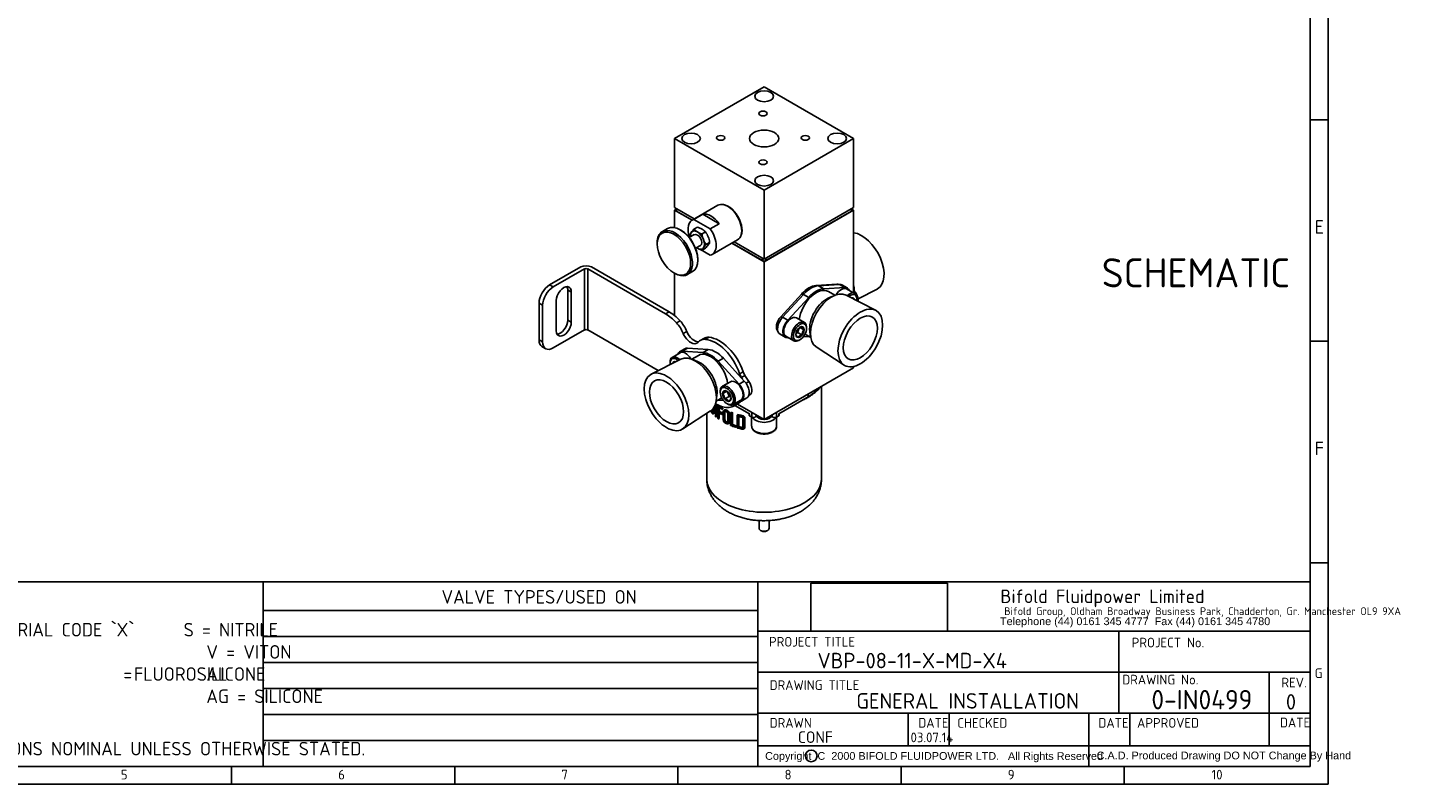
# Model space of a CAD drawing. Header units: millimetres. Extents: x 12 to 601, y 12 to 412.
# Tile 3 of 4: x 243 to 601, y 12 to 207. Entities that reach past the tile are written whole.
import ezdxf
from ezdxf.enums import TextEntityAlignment as Align

# ---------------------------------------------------------------- set-up
doc = ezdxf.new("R2010")
doc.units = ezdxf.units.MM
for name, color, linetype in [('+CPB3-10', 7, 'Continuous'), ('01', 7, 'Continuous'), ('Default', 7, 'Continuous'), ('dimensions', 7, 'Continuous'), ('drawing sheet', 7, 'Continuous'), ('VBP-08-B-11-X-MD', 7, 'Continuous')]:
    doc.layers.add(name, color=color, linetype=linetype)
doc.styles.add('SEACAD_Arial', font='arial.ttf')
doc.styles.add('SEACAD_Solid_Edge_ISO', font='seiso.ttf')
doc.styles.add('SEACAD_Solid_Edge_ISOB', font='seisobd.ttf')
picture_1 = doc.add_image_def('image1.bmp', size_in_pixel=(1800, 631))

# ---------------------------------------------------------------- blocks, each defined once
blk = doc.blocks.new('SE4')
at = {"layer": '+CPB3-10', "color": 7, "linetype": 'Continuous'}
for p, q in [((452.31, 141.05), (446.9, 140.71)), ((446.9, 140.71), (448.27, 139.93)), ((453.67, 140.27), (448.27, 139.93)), ((452.31, 141.05), (453.67, 140.27)), ((454.31, 140.13), (452.95, 140.91)), ((456.21, 138.69), (454.17, 139.88)), ((457.12, 137.31), (462.01, 139.81)), ((443.02, 138.47), (437.61, 132.57)), ((444.38, 137.68), (438.98, 131.78)), ((443.02, 138.47), (444.38, 137.68)), ((451.16, 138.22), (449.46, 139.2)), ((451.09, 138.19), (449.72, 137.64)), ((461.65, 134.35), (454.01, 138.24)), ((456.78, 137.18), (456.78, 137.44)), ((457.14, 136.71), (457.14, 136.97)), ((437.61, 132.57), (438.98, 131.78)), ((443.26, 131.21), (441.21, 132.4)), ((441.51, 128.63), (441.95, 129.77)), ((442.16, 129.9), (443.14, 129.34)), ((443.82, 129.7), (443.82, 129.96)), ((436.97, 128.2), (438.33, 127.41)), ((438.48, 127.66), (440.53, 126.48)), ((438.98, 127.27), (439.14, 127.28)), ((441.11, 128.4), (441.51, 128.63)), ((441.24, 128.89), (441.51, 128.63)), ((441.51, 128.63), (442.62, 127.98)), ((441.89, 126.62), (442.12, 126.75)), ((442.99, 127.53), (444.38, 127.61)), ((443.42, 128.2), (444.89, 127.36)), ((444.67, 128.9), (444.88, 127.43)), ((411.2, 123.39), (409.16, 122.21)), ((412.42, 124.43), (411.06, 123.64)), ((413.06, 124.57), (411.7, 123.78)), ((417.1, 123.44), (411.7, 123.78)), ((418.47, 124.23), (413.06, 124.57)), ((415.91, 122.71), (414.21, 121.73)), ((418.47, 124.23), (417.1, 123.44)), ((422.35, 121.99), (420.99, 121.2)), ((427.76, 116.08), (422.35, 121.99)), ((446.3, 124.88), (453.49, 120.21)), ((411.36, 121.75), (403.72, 117.86)), ((408.59, 120.96), (408.59, 120.7)), ((415.66, 121.15), (414.28, 121.71)), ((426.39, 115.3), (420.99, 121.2)), ((424.16, 115.91), (422.11, 114.73)), ((427.76, 116.08), (426.39, 115.3)), ((420.48, 110.88), (421.95, 111.72)), ((420.49, 110.95), (420.7, 112.41)), ((420.99, 111.13), (422.38, 111.04)), ((421.55, 113.48), (421.55, 113.22)), ((423.19, 113.41), (422.23, 112.85)), ((423.86, 112.14), (422.75, 111.5)), ((423.42, 113.3), (423.86, 112.14)), ((423.86, 112.14), (424.12, 112.39)), ((423.86, 112.14), (424.26, 111.91)), ((424.85, 110), (426.89, 111.18)), ((427.04, 110.93), (428.4, 111.72)), ((411.89, 103.73), (419.07, 108.39)), ((423.25, 110.26), (423.48, 110.13)), ((426.23, 110.8), (426.39, 110.79))]:
    blk.add_line(p, q, dxfattribs=at)
for centre, radius, start, end in [((456.16, 135.33), 2.31, 104.8021, 108.5884), ((458.03, 138.74), 2.72, 205.4607, 209.1911), ((443.91, 127.79), 2.89, 144.2485, 173.3395), ((443.21, 127.85), 2.31, 104.8021, 135.1979), ((445.08, 131.26), 2.72, 205.4607, 224.7471), ((445.52, 127.64), 2.92, 144.4021, 173.1859), ((443.28, 129.14), 2.46, 204.3938, 225.814), ((443.21, 125.75), 2.31, 104.8021, 135.1979), ((407.56, 122.1), 2.46, 331.4367, 335.6062), ((409.21, 118.85), 2.31, 71.3474, 75.1919), ((420.52, 114.62), 2.46, 314.186, 335.6062), ((419.88, 111.17), 2.89, 6.6605, 35.7515), ((422.16, 111.36), 2.31, 44.8081, 75.1919), ((422.16, 109.26), 2.31, 44.8081, 75.1919), ((421.43, 111.3), 2.92, 6.8141, 35.5979), ((421.87, 112.81), 2.72, 315.2529, 334.5393)]:
    blk.add_arc(centre, radius, start, end, dxfattribs=at)
for centre, major_axis, start_param, end_param in [((458.05, 146.95), (4.08, -7.07), 0, 2.726831), ((446.32, 133.77), (3.13, 5.43), 0, 2.211259), ((444.96, 134.56), (3.38, 5.85), 0.366212, 1.204585), ((446.32, 133.77), (3.38, 5.85), 0.366212, 1.204585), ((452.8, 137.51), (1.37, 2.37), 0, 1.560798), ((451.44, 138.3), (-1.51, -2.62), 3.141593, 3.507804), ((452.8, 137.51), (-1.51, -2.62), 2.700429, 3.507804), ((450.64, 142.66), (3.86, -6.68), 0.767215, 1.003855), ((458.05, 146.95), (4.08, -7.07), 6.252926, 6.283185), ((450.27, 131.49), (-3.86, -6.68), 3.171852, 6.252926), ((449.05, 132.19), (3.13, 5.43), 0.635193, 2.506399), ((454.85, 136.33), (1.37, 2.37), 0, 1.096123), ((455.08, 136.2), (-1.21, -2.09), 2.188161, 4.155543), ((455.08, 136.2), (0.77, 1.34), 0, 0.562303), ((455.08, 136.2), (0.77, 1.34), 5.781401, 6.283185), ((455.44, 137.96), (1.21, -2.09), 0.785398, 2.044506), ((455.21, 137.82), (-1.37, 2.37), 3.8964, 5.099071), ((454.85, 136.33), (1.37, 2.37), 5.497787, 6.283185), ((439.85, 130.03), (1.37, 2.37), 0, 3.141593), ((438.48, 130.82), (1.51, 2.62), 1.204585, 3.141593), ((439.85, 130.03), (1.51, 2.62), 1.204585, 3.507804), ((441.89, 128.85), (-1.37, -2.37), 2.356194, 6.283185), ((441.89, 128.85), (-1.37, -2.37), 0, 0.785398), ((446.32, 133.77), (-3.38, -5.85), 0.366212, 0.380251), ((410.29, 119.71), (1.21, -2.09), 2.127642, 4.095025), ((410.52, 119.84), (-1.37, 2.37), 0, 0.785398), ((410.52, 119.84), (-1.37, 2.37), 5.187062, 6.283185), ((412.57, 121.03), (1.51, -2.62), 2.775381, 3.582757), ((412.57, 121.03), (1.37, -2.37), 1.580794, 3.141593), ((415.1, 115.01), (3.86, -6.68), 0.030259, 3.111333), ((413.93, 121.81), (1.51, -2.62), 2.775381, 3.141593), ((419.05, 117.29), (3.13, -5.43), 0.930334, 3.141593), ((419.05, 117.29), (-3.38, 5.85), 5.078601, 5.916974), ((420.41, 118.07), (-3.38, 5.85), 5.078601, 5.916974), ((410.29, 119.71), (-0.77, 1.34), 0, 0.501784), ((410.29, 119.71), (-0.77, 1.34), 5.720882, 6.283185), ((416.32, 115.71), (3.13, -5.43), 0.635193, 2.506399), ((423.48, 112.36), (1.37, -2.37), 0, 3.926991), ((425.52, 113.55), (1.37, -2.37), 0, 3.141593), ((425.52, 113.55), (-1.51, 2.62), 2.775381, 5.078601), ((426.89, 114.33), (-1.51, 2.62), 3.141593, 5.078601), ((419.05, 117.29), (3.38, -5.85), -0.380251, -0.366212), ((423.48, 112.36), (1.37, -2.37), 5.497787, 6.283185)]:
    blk.add_ellipse(centre, major_axis=major_axis, ratio=0.57735, start_param=start_param, end_param=end_param, dxfattribs=at)
for centre, major_axis in [((457.69, 127.21), (-4.08, -7.07)), ((457.69, 127.21), (-3.12, -5.41)), ((442.12, 128.72), (1.21, 2.09)), ((442.12, 128.72), (-0.77, -1.34)), ((407.68, 110.72), (4.08, -7.07)), ((407.68, 110.72), (-3.12, 5.41)), ((423.25, 112.23), (-1.21, 2.09)), ((423.25, 112.23), (0.77, -1.34))]:
    blk.add_ellipse(centre, major_axis=major_axis, ratio=0.57735, dxfattribs=at)
at = {"layer": 'VBP-08-B-11-X-MD', "color": 7, "linetype": 'Continuous'}
for p, q in [((432.87, 192.04), (409.77, 178.71)), ((455.96, 178.71), (432.87, 192.04)), ((409.77, 160.86), (409.77, 178.71)), ((409.77, 178.71), (432.87, 165.37)), ((432.87, 165.37), (455.96, 178.71)), ((455.96, 160.86), (455.96, 178.71)), ((432.87, 147.52), (432.87, 165.37)), ((420.88, 161.45), (414.29, 157.65)), ((409.77, 160.86), (414.81, 157.95)), ((409.77, 160.23), (410.08, 160.41)), ((414.27, 157.63), (409.77, 160.23)), ((409.77, 160.23), (409.77, 155.72)), ((410.08, 160.68), (410.08, 160.23)), ((410.27, 160.57), (410.27, 159.96)), ((410.27, 159.96), (414.29, 157.65)), ((414.74, 157.83), (417.02, 159.14)), ((418.98, 155.38), (414.74, 157.83)), ((421.26, 156.69), (417.02, 159.14)), ((432.87, 147.52), (455.96, 160.86)), ((455.96, 160.23), (432.87, 146.89)), ((433.32, 147.18), (455.46, 159.96)), ((455.46, 159.96), (455.46, 160.57)), ((455.65, 160.23), (455.65, 160.68)), ((455.65, 160.41), (455.96, 160.23)), ((455.96, 160.23), (455.96, 138.84)), ((407.97, 155.48), (406.6, 154.69)), ((411.41, 155.03), (411.18, 155.16)), ((415.65, 155.8), (414.75, 155.28)), ((417.75, 154.59), (416.85, 154.07)), ((421.26, 156.69), (418.98, 155.38)), ((405.27, 151.75), (405.27, 151.49)), ((414.83, 153.88), (413.55, 153.14)), ((415.16, 150.35), (416.44, 151.09)), ((418.8, 151.89), (417.9, 151.37)), ((419.44, 148.74), (426.03, 152.54)), ((432.87, 146.89), (424.55, 151.69)), ((424.58, 151.71), (432.41, 147.18)), ((425.1, 152.01), (432.87, 147.52)), ((415.73, 147.29), (415.73, 147.55)), ((416.45, 150.02), (418.98, 148.56)), ((417.75, 150.39), (416.85, 149.87)), ((432.41, 147.18), (432.41, 147.79)), ((433.32, 147.79), (433.32, 147.18)), ((385.56, 145.54), (377.52, 140.9)), ((386.47, 145.02), (378.43, 140.37)), ((386.47, 145.02), (386.47, 129.27)), ((407.45, 133.43), (387.38, 145.02)), ((387.38, 145.02), (387.38, 129.27)), ((408.36, 133.95), (388.29, 145.54)), ((409.59, 144.01), (409.82, 143.87)), ((409.77, 143.9), (409.77, 132.97)), ((413.03, 143.56), (414.4, 144.34)), ((432.87, 146.89), (432.87, 106.16)), ((377.52, 140.9), (378.43, 140.37)), ((446.27, 140.73), (451.67, 141.07)), ((446.42, 140.65), (446.27, 140.73)), ((451.77, 141.02), (451.67, 141.07)), ((374.79, 136.17), (375.7, 135.65)), ((374.79, 136.17), (374.79, 126.72)), ((379.22, 136.84), (379.22, 129.07)), ((382.18, 131.83), (382.18, 139.6)), ((382.18, 139.6), (383.09, 139.07)), ((383.09, 131.3), (383.09, 139.07)), ((437.16, 132.7), (442.56, 138.6)), ((442.94, 138.38), (442.56, 138.6)), ((375.7, 135.65), (375.7, 126.2)), ((408.36, 133.95), (407.45, 133.43)), ((437.53, 132.48), (437.16, 132.7)), ((378.43, 124.62), (386.47, 129.27)), ((382.18, 131.83), (383.09, 131.3)), ((387.38, 129.27), (405.54, 118.79)), ((411.17, 131.64), (410.26, 131.11)), ((374.79, 126.72), (375.7, 126.2)), ((412.92, 128.87), (412.01, 128.34)), ((417.31, 127.11), (416.4, 126.59)), ((418.65, 127.38), (417.74, 126.86)), ((375.59, 124.96), (376.5, 124.43)), ((427.45, 118.51), (426.54, 117.98)), ((432.87, 106.16), (455.96, 119.49)), ((455.96, 119.85), (455.96, 119.49)), ((427.92, 117.55), (427.01, 117.03)), ((427.27, 116.62), (427.01, 117.03)), ((428.95, 115.95), (427.92, 117.55)), ((428.95, 115.95), (428.2, 115.52)), ((447.65, 90.75), (447.65, 114.69)), ((428.92, 112.39), (429.15, 112.52)), ((436.63, 107.62), (444.23, 112.01)), ((444.23, 112.01), (444.23, 112.72)), ((418.08, 107.75), (418.08, 90.75)), ((419.02, 108.27), (419.02, 108.36)), ((419.15, 108.34), (419.39, 108.48)), ((419.15, 108.45), (419.15, 108.34)), ((419.39, 108.48), (419.39, 108.64)), ((419.7, 107.65), (419.94, 107.79)), ((419.9, 108.21), (420.14, 108.34)), ((420.28, 106.94), (420.28, 110.03)), ((420.44, 110.08), (420.53, 110.13)), ((420.44, 110.08), (420.44, 106.81)), ((420.67, 106.94), (420.67, 110.05)), ((420.88, 109.73), (421.08, 109.85)), ((420.88, 106.44), (420.88, 109.73)), ((421.06, 109.37), (421.06, 108.24)), ((421.06, 108.24), (421.29, 108.37)), ((421.06, 108.01), (421.06, 106.31)), ((421.29, 108.37), (421.29, 109.21)), ((421.29, 106.44), (421.29, 107.84)), ((421.93, 107.67), (422.15, 107.8)), ((421.93, 107.67), (421.93, 107.43)), ((421.93, 107.43), (422.15, 107.56)), ((421.98, 108.99), (422.21, 109.12)), ((421.98, 108.99), (421.98, 108.76)), ((421.98, 108.76), (422.21, 108.89)), ((422.15, 107.56), (422.15, 107.8)), ((422.21, 108.89), (422.21, 109.12)), ((422.71, 108.63), (422.48, 108.5)), ((424.22, 107.89), (424.45, 108.02)), ((424.22, 104.6), (424.22, 107.89)), ((424.46, 107.79), (424.7, 107.93)), ((424.46, 107.79), (424.46, 104.74)), ((424.7, 104.88), (424.7, 107.93)), ((425.23, 109.72), (426.14, 110.25)), ((425.35, 109.79), (429.1, 107.62)), ((425.96, 110.14), (432.87, 106.16)), ((429.01, 107.23), (429.01, 107.67)), ((429.1, 107.1), (429.1, 107.62)), ((429.68, 106.76), (429.68, 108)), ((436.05, 106.76), (436.05, 108)), ((436.63, 107.1), (436.63, 107.62)), ((436.72, 107.23), (436.72, 107.67)), ((420.44, 106.81), (420.67, 106.94)), ((421.06, 106.31), (421.29, 106.44)), ((423.59, 105.08), (423.82, 105.21)), ((424.46, 104.74), (424.7, 104.88)), ((425.45, 104.39), (425.69, 104.53)), ((425.45, 104.39), (425.45, 104.16)), ((425.45, 104.16), (425.69, 104.29)), ((425.69, 104.29), (425.69, 104.53)), ((425.87, 107.31), (426.11, 107.45)), ((425.87, 104.03), (425.87, 107.31)), ((426.14, 106.99), (426.14, 104.18)), ((426.14, 104.18), (426.38, 104.32)), ((426.38, 104.32), (426.38, 106.93)), ((427.3, 106.91), (427.55, 107.05)), ((427.68, 103.88), (427.93, 104.03)), ((429.68, 106.76), (429.1, 107.1)), ((429.65, 106.78), (429.65, 104.4)), ((430.78, 107.03), (430.78, 107.36)), ((434.96, 107.03), (434.96, 107.36)), ((436.63, 107.1), (436.05, 106.76)), ((436.08, 104.4), (436.08, 106.78)), ((427.58, 103.71), (427.83, 103.86)), ((431.58, 80.08), (431.58, 78.07)), ((434.15, 78.07), (434.15, 80.08)), ((431.96, 77.54), (432.19, 77.41)), ((433.55, 77.41), (433.78, 77.54))]:
    blk.add_line(p, q, dxfattribs=at)
for centre, radius, start, end in [((416.56, 152.63), 3.09, 144.0243, 157.9032), ((421.66, 148.93), 9.38, 137.4099, 144.043), ((417.58, 157.97), 3.9, 223.4096, 240.0664), ((418.62, 159.96), 6.15, 240.9425, 253.2348), ((413.88, 149.91), 6.15, 60.9496, 73.2277), ((414.92, 151.91), 3.9, 43.4086, 60.0675), ((413.01, 151.19), 5.84, 21.5734, 35.6847), ((420.2, 154.65), 6.56, 187.5397, 192.1059), ((417.58, 153.77), 3.9, 236.5433, 240.0664), ((423.38, 154.94), 6.59, 187.5714, 200.5639), ((419.67, 148.74), 3.04, 143.9008, 158.0268), ((422.64, 154.77), 5.84, 201.5734, 215.6847), ((424.81, 145.02), 9.38, 137.4092, 144.0437), ((410.84, 156.74), 9.38, 317.4092, 324.0437), ((412.27, 151.02), 6.59, 7.5714, 20.5639), ((415.99, 153.02), 3.04, 323.9008, 338.0268), ((418.62, 155.76), 6.15, 240.9425, 253.2348), ((417.76, 108.36), 1.99, 359.9996, 17.2669), ((417.04, 108.1), 2.87, 2.104, 19.0502), ((417.17, 108.22), 2.97, 2.3742, 22.0957)]:
    blk.add_arc(centre, radius, start, end, dxfattribs=at)
for centre, major_axis in [((432.87, 189.6), (2.41, 0)), ((432.59, 185.16), (1.06, 0)), ((414, 178.71), (2.41, 0)), ((421.68, 178.86), (1.06, 0)), ((432.87, 178.71), (3.77, 0)), ((443.51, 178.86), (1.06, 0)), ((451.73, 178.71), (2.41, 0)), ((432.59, 172.56), (1.06, 0)), ((432.87, 167.81), (2.41, 0)), ((409.59, 148.99), (-3.05, 5.29))]:
    blk.add_ellipse(centre, major_axis=major_axis, ratio=0.57735, dxfattribs=at)
for centre, major_axis, start_param, end_param in [((423.46, 157), (2.57, -4.45), 0, 3.141593), ((423.59, 157.08), (-2.53, 4.38), 3.415016, 6.009762), ((410.73, 160.23), (0.643, 0), 3.141593, 3.926991), ((416.86, 153.19), (2.57, -4.45), 2.978563, 4.394565), ((419.14, 154.51), (-2.57, 4.45), 4.875419, 6.120156), ((423.68, 157.13), (-2.41, 4.18), 3.89419, 5.530588), ((455.01, 160.23), (-0.643, 0), 2.356194, 3.141593), ((409.82, 149.12), (-3.21, 5.57), 0, 0.785398), ((409.82, 149.12), (-3.21, 5.57), 2.356194, 6.283185), ((411.18, 149.91), (-3.21, 5.57), 3.141593, 6.283185), ((411.41, 150.04), (-3.05, 5.29), 3.926991, 5.497787), ((415.64, 152.48), (-1.29, 2.23), 0.261799, 0.895665), ((415.64, 152.48), (1.29, -2.23), 2.356194, 3.403392), ((415.64, 152.48), (1.29, -2.23), 1.308997, 2.356194), ((416.86, 153.19), (-2.57, 4.45), 2.978563, 4.875419), ((415.64, 152.48), (-0.8, 1.39), 3.141593, 6.283185), ((415.64, 152.48), (-1.29, 2.23), -4.037257, -3.926991), ((415.64, 152.48), (-1.29, 2.23), 2.356194, 3.403392), ((415.64, 152.48), (1.29, -2.23), 0.261799, 1.308997), ((432.87, 147.44), (0.643, 0), 3.926991, 5.497787), ((386.93, 144.75), (1.93, 0), 0.785398, 2.356194), ((386.93, 144.75), (0.643, 0), 0.785398, 2.356194), ((377.52, 137.75), (1.93, 3.34), 0.785398, 2.356194), ((378.43, 137.22), (1.93, 3.34), 0.785398, 2.356194), ((381.16, 137.96), (-1.37, -2.37), 2.356194, 5.497787), ((380.25, 138.48), (-1.37, -2.37), 2.356194, 2.802368), ((444.41, 134.87), (3.21, 5.57), 0.366212, 1.204585), ((450.89, 138.61), (-1.35, -2.34), 3.280872, 3.507804), ((407.45, 125.55), (-4.82, 8.35), 5.073956, 5.497787), ((408.36, 126.08), (-4.82, 8.35), -0.993565, -0.785398), ((408.36, 126.08), (-4.82, 8.35), -1.209229, -0.993565), ((437.94, 131.13), (1.35, 2.34), 1.204585, 3.031234), ((381.16, 130.19), (1.37, 2.37), 2.356194, 5.497787), ((380.25, 130.71), (1.37, 2.37), 3.480817, 5.497787), ((386.93, 129), (-0.643, 0), 3.926991, 5.497787), ((408.59, 127.81), (2.86, -4.96), 1.350171, 1.932363), ((409.5, 128.34), (2.86, -4.96), 1.350171, 1.932363), ((377.52, 128.3), (1.93, 3.34), 2.356194, 3.141593), ((378.43, 127.77), (1.93, 3.34), 2.356194, 3.926991), ((413.93, 128.64), (-1.61, 2.78), 1.350171, 3.353154), ((414.84, 129.16), (-1.61, 2.78), 1.350171, 2.864791), ((419.4, 121.4), (3, -5.19), 2.758298, 3.353154), ((420.31, 121.92), (3, -5.19), 2.758298, 3.141593), ((420.41, 118.07), (4.82, -8.35), 1.238854, 2.758298), ((421.32, 118.6), (4.82, -8.35), 1.238854, 2.758298), ((429.08, 118.48), (1.29, -2.23), 4.380446, 4.799572), ((428.18, 117.96), (1.29, -2.23), 4.380446, 4.799572), ((427.8, 114.86), (-1.35, 2.34), 3.141593, 4.849224), ((432.87, 118.57), (-16.07, 0), 2.356194, 2.686325), ((420.41, 118.07), (-4.82, 8.35), 2.343375, 3.416745), ((432.87, 115.04), (-15.11, 0), 0.591523, 0.60492), ((432.87, 115.04), (-15.11, 0), 0.654372, 0.766458), ((432.87, 114.81), (-15.11, 0), 0.673476, 0.766458), ((432.87, 113.68), (-15.11, 0), 0.673476, 0.761098), ((432.87, 113.45), (-15.11, 0), 0.673476, 0.761098), ((432.87, 115.04), (-14.79, 0), 0.662545, 0.766046), ((432.87, 113.68), (-14.79, 0), 0.671032, 0.76057), ((432.87, 115.04), (-15.11, 0), 0.961735, 0.981031), ((432.87, 115.04), (-14.79, 0), 0.96561, 0.985341), ((421.32, 118.6), (-4.82, 8.35), 3.141593, 3.319519), ((432.87, 111.77), (-15.11, 0), 0.585609, 0.60492), ((432.87, 111.75), (-15.11, 0), 0.654372, 0.673475), ((432.87, 111.76), (-15.11, 0), 0.961735, 1.057966), ((432.87, 111.99), (-15.11, 0), 0.981031, 1.057966), ((432.87, 111.99), (-14.79, 0), 0.985341, 1.064048), ((429.33, 107.23), (0.321, 0), 3.141593, 3.926991), ((432.87, 104.4), (3.21, 0), 3.159629, 6.283185), ((432.87, 104.4), (3.21, 0), 3.141593, 3.159629), ((430.13, 107.03), (-0.643, 0), 0.785398, 1.049319), ((430.13, 107.03), (0.643, 0), 4.190912, 6.283185), ((432.87, 107.28), (3.21, 0), 3.460329, 5.964449), ((432.87, 107.28), (2.09, 0), 3.079063, 3.141593), ((432.87, 107.28), (1.93, 0), 3.141593, 4.698776), ((432.87, 107.28), (1.93, 0), 4.726002, 6.283185), ((432.87, 107.28), (2.09, 0), 0, 0.06253), ((435.6, 107.03), (-0.643, 0), 0, 2.092273), ((435.6, 107.03), (0.643, 0), 5.233866, 5.497787), ((436.4, 107.23), (0.321, 0), 5.497787, 6.283185), ((432.87, 90.75), (-14.79, 0), 0, 3.141593), ((432.87, 78.07), (-1.29, 0), 0, 3.141593), ((432.87, 77.8), (0.964, 0), 3.926991, 5.497787)]:
    blk.add_ellipse(centre, major_axis=major_axis, ratio=0.57735, start_param=start_param, end_param=end_param, dxfattribs=at)
for points, knots in [([(442.64, 111.09), (442.67, 111.1), (443.04, 111.27), (443.72, 111.6), (444.62, 112.12), (445.45, 112.69), (446.21, 113.29), (446.87, 113.91), (447.25, 114.34), (447.42, 114.55)], [0.4301333, 0.4301333, 0.4301333, 0.4301333, 0.4367779, 0.5062628, 0.57578, 0.6453227, 0.7148741, 0.7844003, 0.8496784, 0.8496784, 0.8496784, 0.8496784]), ([(419.9, 108.21), (419.9, 108.12), (419.9, 108.04), (419.86, 107.89), (419.84, 107.83), (419.79, 107.73), (419.76, 107.69), (419.68, 107.64), (419.64, 107.63), (419.57, 107.65), (419.54, 107.66), (419.49, 107.7), (419.47, 107.73), (419.39, 107.81), (419.34, 107.87), (419.2, 108.04), (419.1, 108.16), (419.02, 108.27)], [0, 0, 0, 0, 0.125, 0.125, 0.25, 0.25, 0.375, 0.375, 0.5, 0.5, 0.5625, 0.5625, 0.625, 0.625, 0.75, 0.75, 1, 1, 1, 1]), ([(419.15, 108.34), (419.21, 108.26), (419.3, 108.15), (419.38, 108.05), (419.42, 108.01), (419.44, 107.99), (419.49, 107.94), (419.53, 107.92), (419.59, 107.91), (419.62, 107.93), (419.66, 107.97), (419.68, 108.01), (419.73, 108.13), (419.75, 108.24), (419.75, 108.36)], [0, 0, 0, 0, 0.25, 0.3125, 0.3125, 0.375, 0.375, 0.5, 0.5, 0.625, 0.625, 0.75, 0.75, 1, 1, 1, 1]), ([(419.71, 108.1), (419.7, 108.1), (419.7, 108.11), (419.68, 108.13), (419.66, 108.15), (419.62, 108.19), (419.54, 108.29), (419.46, 108.39), (419.39, 108.48)], [0.6044057, 0.6044057, 0.6044057, 0.6044057, 0.625, 0.625, 0.6875, 0.6875, 0.75, 1, 1, 1, 1]), ([(419.94, 107.79), (419.94, 107.79), (419.95, 107.8), (419.99, 107.83), (420.02, 107.87), (420.08, 107.97), (420.1, 108.03), (420.13, 108.17), (420.14, 108.25), (420.14, 108.34)], [0.6068848, 0.6068848, 0.6068848, 0.6068848, 0.625, 0.625, 0.75, 0.75, 0.875, 0.875, 1, 1, 1, 1]), ([(423.75, 105.41), (423.75, 105.23), (423.66, 105.1), (423.39, 105), (423.22, 105.02), (422.89, 105.17), (422.73, 105.31), (422.46, 105.65), (422.36, 105.86), (422.33, 106.14), (422.34, 106.23), (422.34, 106.41), (422.34, 106.67), (422.34, 106.94), (422.34, 107.47), (422.33, 107.84), (422.34, 108.36), (422.42, 108.49), (422.67, 108.57), (422.83, 108.53), (423.16, 108.38), (423.33, 108.26), (423.61, 107.93), (423.72, 107.73), (423.76, 107.45), (423.75, 107.37), (423.75, 107.19), (423.75, 106.92), (423.75, 106.66), (423.75, 106.12), (423.75, 105.77), (423.75, 105.41)], [0, 0, 0, 0, 0.0625, 0.0625, 0.125, 0.125, 0.1875, 0.1875, 0.25, 0.25, 0.28125, 0.28125, 0.3125, 0.375, 0.375, 0.5, 0.5, 0.5625, 0.5625, 0.625, 0.625, 0.6875, 0.6875, 0.75, 0.75, 0.78125, 0.78125, 0.8125, 0.875, 0.875, 1, 1, 1, 1]), ([(423.52, 105.56), (423.52, 105.81), (423.52, 106.06), (423.52, 106.31), (423.52, 106.57), (423.52, 106.83), (423.52, 107.09), (423.52, 107.2), (423.52, 107.3), (423.52, 107.41), (423.52, 107.48), (423.53, 107.56), (423.51, 107.64), (423.5, 107.69), (423.48, 107.74), (423.46, 107.79), (423.44, 107.84), (423.4, 107.88), (423.37, 107.93), (423.33, 107.97), (423.29, 108.02), (423.25, 108.06), (423.2, 108.1), (423.15, 108.14), (423.09, 108.17), (423.03, 108.21), (422.97, 108.24), (422.92, 108.25), (422.85, 108.28), (422.78, 108.28), (422.72, 108.27), (422.68, 108.26), (422.65, 108.25), (422.62, 108.23), (422.59, 108.2), (422.57, 108.17), (422.56, 108.13), (422.55, 108.1), (422.54, 108.06), (422.54, 108.01), (422.54, 107.82), (422.54, 107.62), (422.54, 107.43), (422.54, 107.04), (422.54, 106.65), (422.54, 106.26), (422.54, 106.19), (422.54, 106.12), (422.54, 106.04), (422.54, 106), (422.55, 105.96), (422.56, 105.91), (422.58, 105.87), (422.6, 105.82), (422.62, 105.78), (422.65, 105.72), (422.69, 105.66), (422.73, 105.61), (422.79, 105.53), (422.86, 105.47), (422.93, 105.42), (422.99, 105.37), (423.07, 105.33), (423.14, 105.31), (423.2, 105.29), (423.26, 105.28), (423.31, 105.29), (423.35, 105.29), (423.39, 105.31), (423.43, 105.33), (423.45, 105.35), (423.48, 105.37), (423.49, 105.4), (423.51, 105.44), (423.52, 105.47), (423.52, 105.51), (423.52, 105.53), (423.52, 105.55), (423.52, 105.56)], [0, 0, 0, 0, 0.106378, 0.106378, 0.106378, 0.2193, 0.2193, 0.2193, 0.264887, 0.264887, 0.264887, 0.296998, 0.296998, 0.296998, 0.316536, 0.316536, 0.316536, 0.336017, 0.336017, 0.336017, 0.356756, 0.356756, 0.356756, 0.381765, 0.381765, 0.381765, 0.409306, 0.409306, 0.409306, 0.442353, 0.442353, 0.442353, 0.463178, 0.463178, 0.463178, 0.484269, 0.484269, 0.484269, 0.502352, 0.502352, 0.502352, 0.584966, 0.584966, 0.584966, 0.750189, 0.750189, 0.750189, 0.78134, 0.78134, 0.78134, 0.798951, 0.798951, 0.798951, 0.816603, 0.816603, 0.816603, 0.840503, 0.840503, 0.840503, 0.873804, 0.873804, 0.873804, 0.90625, 0.90625, 0.90625, 0.934466, 0.934466, 0.934466, 0.956747, 0.956747, 0.956747, 0.974578, 0.974578, 0.974578, 0.992328, 0.992328, 0.992328, 1, 1, 1, 1]), ([(423.98, 105.54), (423.98, 105.9), (423.98, 106.43), (423.98, 107.05), (423.98, 107.31), (423.98, 107.49), (423.99, 107.57), (423.96, 107.85), (423.85, 108.05), (423.57, 108.38), (423.4, 108.51), (423.08, 108.66), (422.92, 108.7), (422.76, 108.66), (422.74, 108.65), (422.71, 108.63)], [0, 0, 0, 0, 0.125, 0.1875, 0.21875, 0.21875, 0.25, 0.25, 0.3125, 0.3125, 0.375, 0.375, 0.4375, 0.4375, 0.451135, 0.451135, 0.451135, 0.451135]), ([(423.5, 105.42), (423.39, 105.42), (423.27, 105.46), (423.03, 105.64), (422.91, 105.78), (422.75, 106.1), (422.77, 106.25), (422.77, 106.98), (422.77, 107.56), (422.77, 108.19), (422.78, 108.23), (422.79, 108.27)], [0.0719885, 0.0719885, 0.0719885, 0.0719885, 0.125, 0.125, 0.1875, 0.1875, 0.25, 0.25, 0.5, 0.5, 0.5198862, 0.5198862, 0.5198862, 0.5198862]), ([(423.82, 105.21), (423.86, 105.24), (423.89, 105.27), (423.96, 105.37), (423.98, 105.46), (423.98, 105.54)], [0.94871438, 0.94871438, 0.94871438, 0.94871438, 0.96875, 0.96875, 1, 1, 1, 1]), ([(425.87, 107.31), (426.1, 107.24), (426.34, 107.18), (426.7, 107.08), (426.82, 107.05), (427, 107.01), (427.06, 106.99), (427.15, 106.97), (427.18, 106.96), (427.24, 106.94), (427.27, 106.93), (427.3, 106.91)], [0, 0, 0, 0, 0.5, 0.5, 0.75, 0.75, 0.875, 0.875, 0.9375, 0.9375, 1, 1, 1, 1]), ([(427.68, 103.88), (427.68, 103.85), (427.67, 103.81), (427.63, 103.75), (427.6, 103.73), (427.54, 103.69), (427.5, 103.68), (427.42, 103.66), (427.38, 103.66), (427.3, 103.66), (427.26, 103.66), (427.18, 103.68), (427.13, 103.69), (427.01, 103.72), (426.93, 103.74), (426.51, 103.84), (426.19, 103.93), (425.87, 104.03)], [0, 0, 0, 0, 0.0625, 0.0625, 0.125, 0.125, 0.1875, 0.1875, 0.25, 0.25, 0.3125, 0.3125, 0.375, 0.375, 0.5, 0.5, 1, 1, 1, 1]), ([(427.55, 107.05), (427.53, 107.06), (427.52, 107.07), (427.49, 107.08), (427.47, 107.09), (427.43, 107.1), (427.4, 107.11), (427.3, 107.13), (427.24, 107.15), (427.06, 107.19), (426.94, 107.22), (426.58, 107.31), (426.34, 107.38), (426.11, 107.45)], [0, 0, 0, 0, 0.03125, 0.03125, 0.0625, 0.0625, 0.125, 0.125, 0.25, 0.25, 0.5, 0.5, 1, 1, 1, 1]), ([(427.38, 104.05), (427.38, 104.66), (427.38, 105.42), (427.38, 106.17), (427.38, 106.4), (427.39, 106.48), (427.31, 106.63), (427.23, 106.69), (427.06, 106.76), (426.97, 106.77), (426.8, 106.81), (426.72, 106.83), (426.47, 106.9), (426.3, 106.94), (426.14, 106.99)], [0, 0, 0, 0, 0.5, 0.625, 0.625, 0.6875, 0.6875, 0.75, 0.75, 0.8125, 0.8125, 0.875, 0.875, 1, 1, 1, 1]), ([(426.14, 104.18), (426.36, 104.12), (426.58, 104.06), (426.87, 103.99), (426.92, 103.97), (427.04, 103.94), (427.09, 103.93), (427.21, 103.92), (427.27, 103.92), (427.33, 103.95), (427.35, 103.96), (427.38, 104), (427.38, 104.03), (427.38, 104.05)], [0, 0, 0, 0, 0.5, 0.5, 0.625, 0.625, 0.75, 0.75, 0.875, 0.875, 0.9375, 0.9375, 1, 1, 1, 1]), ([(427.38, 104.07), (427.33, 104.07), (427.28, 104.09), (427.17, 104.11), (427.11, 104.13), (426.83, 104.2), (426.6, 104.26), (426.38, 104.32)], [0.2614845, 0.2614845, 0.2614845, 0.2614845, 0.375, 0.375, 0.5, 0.5, 1, 1, 1, 1]), ([(427.3, 106.91), (427.37, 106.88), (427.44, 106.84), (427.56, 106.74), (427.61, 106.68), (427.67, 106.55), (427.68, 106.48), (427.68, 106.35), (427.68, 106.03), (427.68, 105.18), (427.68, 104.4), (427.68, 103.88)], [0, 0, 0, 0, 0.0625, 0.0625, 0.125, 0.125, 0.1875, 0.1875, 0.25, 0.5, 1, 1, 1, 1]), ([(427.93, 104.03), (427.93, 104.55), (427.93, 105.33), (427.93, 106.17), (427.93, 106.5), (427.93, 106.59), (427.93, 106.63), (427.91, 106.69), (427.9, 106.73), (427.86, 106.82), (427.81, 106.89), (427.69, 106.98), (427.62, 107.02), (427.55, 107.05)], [0, 0, 0, 0, 0.5, 0.75, 0.8125, 0.8125, 0.84375, 0.84375, 0.875, 0.875, 0.9375, 0.9375, 1, 1, 1, 1]), ([(427.83, 103.86), (427.86, 103.88), (427.88, 103.9), (427.92, 103.96), (427.93, 103.99), (427.93, 104.03)], [0.880358, 0.880358, 0.880358, 0.880358, 0.9375, 0.9375, 1, 1, 1, 1]), ([(429.66, 104.36), (429.67, 104.25), (429.68, 104.06), (429.82, 103.73), (430.04, 103.42), (430.33, 103.14), (430.55, 103.01), (430.66, 102.94)], [0, 0, 0, 0, 0.168345, 0.381103, 0.597464, 0.821064, 1, 1, 1, 1]), ([(430.66, 102.94), (430.74, 102.89), (430.95, 102.78), (431.37, 102.62), (431.89, 102.49), (432.45, 102.41), (433.01, 102.4), (433.58, 102.44), (434.12, 102.55), (434.63, 102.71), (435.08, 102.93), (435.47, 103.19), (435.78, 103.51), (435.98, 103.86), (436.08, 104.16), (436.07, 104.32), (436.07, 104.37)], [0, 0, 0, 0, 0.041422, 0.119168, 0.196745, 0.274124, 0.351391, 0.428684, 0.506118, 0.583845, 0.662017, 0.740704, 0.819577, 0.897396, 0.972608, 1, 1, 1, 1]), ([(418.08, 90.76), (418.08, 90.72), (418.07, 90.4), (418.13, 89.74), (418.28, 88.85), (418.53, 87.97), (418.88, 87.13), (419.31, 86.31), (419.82, 85.53), (420.43, 84.79), (421.11, 84.08), (421.89, 83.41), (422.74, 82.8), (423.67, 82.23), (424.67, 81.72), (425.73, 81.28), (426.84, 80.9), (427.99, 80.59), (429.17, 80.34), (430.36, 80.17), (431.57, 80.06), (432.79, 80.03), (434.01, 80.06), (435.22, 80.15), (436.42, 80.32), (437.6, 80.55), (438.76, 80.86), (439.89, 81.24), (440.98, 81.68), (442.03, 82.21), (443.01, 82.81), (443.93, 83.48), (444.74, 84.19), (445.43, 84.92), (446.03, 85.69), (446.56, 86.53), (446.99, 87.42), (447.32, 88.34), (447.54, 89.26), (447.65, 90.09), (447.64, 90.55), (447.64, 90.75)], [0, 0, 0, 0, 0.002653, 0.026287, 0.049789, 0.073278, 0.096889, 0.120761, 0.14503, 0.169823, 0.19524, 0.221339, 0.248107, 0.275454, 0.303222, 0.331229, 0.359285, 0.387278, 0.41517, 0.442956, 0.470662, 0.498326, 0.525994, 0.55371, 0.581518, 0.609469, 0.637613, 0.665987, 0.694608, 0.723452, 0.752421, 0.7813, 0.809849, 0.834955, 0.859426, 0.885982, 0.911833, 0.93699, 0.961563, 0.985679, 1, 1, 1, 1])]:
    blk.add_open_spline(points, degree=3, knots=knots, dxfattribs=at)
blk = doc.blocks.new('SEANNOT_GROUP')
at = {"layer": 'Default', "color": 7, "linetype": 'Continuous', "style": 'SEACAD_Solid_Edge_ISO'}
blk.add_text('VBP-08-11-X-MD-X4', height=4, dxfattribs=at).set_placement((446.63, 45.93), align=Align.TOP_LEFT)
blk = doc.blocks.new('SEANNOT_GROUP1')
at = {"layer": 'Default', "color": 7, "linetype": 'Continuous', "style": 'SEACAD_Solid_Edge_ISO'}
blk.add_text('0', height=4, dxfattribs=at).set_placement((567.53, 35.27), align=Align.TOP_LEFT)
blk = doc.blocks.new('SEANNOT_GROUP2')
at = {"layer": 'Default', "color": 7, "linetype": 'Continuous', "style": 'SEACAD_Solid_Edge_ISO'}
blk.add_text('0-IN0499', height=5, dxfattribs=at).set_placement((532.83, 36.34), align=Align.TOP_LEFT)
blk = doc.blocks.new('SEANNOT_GROUP3')
at = {"layer": 'Default', "color": 7, "linetype": 'Continuous', "style": 'SEACAD_Solid_Edge_ISO'}
blk.add_text('CONF', height=3, dxfattribs=at).set_placement((441.59, 25.66), align=Align.TOP_LEFT)
blk = doc.blocks.new('SEANNOT_GROUP4')
at = {"layer": 'Default', "color": 7, "linetype": 'Continuous', "style": 'SEACAD_Solid_Edge_ISO'}
blk.add_text('03.07.14', height=2.5, dxfattribs=at).set_placement((470.66, 25.34), align=Align.TOP_LEFT)
blk = doc.blocks.new('SEANNOT_GROUP8')
at = {"layer": 'Default', "color": 7, "linetype": 'Continuous', "style": 'SEACAD_Solid_Edge_ISO'}
blk.add_text('0', height=4, dxfattribs=at).set_placement((567.53, 35.27), align=Align.TOP_LEFT)
blk = doc.blocks.new('SEANNOT_GROUP9')
at = {"layer": 'Default', "color": 7, "linetype": 'Continuous', "style": 'SEACAD_Solid_Edge_ISO'}
blk.add_text('0', height=4, dxfattribs=at).set_placement((567.53, 35.27), align=Align.TOP_LEFT)

msp = doc.modelspace()

# ---------------------------------------------------------------- linework, layer by layer
at = {"layer": '01', "color": 7, "linetype": 'Continuous'}
for p, q in [((578.42, 12), (578.42, 412.24)), ((573.83, 16.59), (573.83, 407.65)), ((578.42, 183.53), (573.83, 183.53)), ((573.83, 126.36), (578.42, 126.36)), ((573.83, 69.18), (578.42, 69.18)), ((573.83, 64.24), (17.01, 64.24)), ((303.6, 64.24), (303.6, 16.59)), ((431.24, 16.59), (431.24, 64.24)), ((303.6, 56.83), (431.24, 56.83)), ((431.24, 51.53), (573.83, 51.53)), ((524.42, 40.95), (524.42, 51.53)), ((303.6, 50.12), (431.24, 50.12)), ((303.6, 43.42), (431.24, 43.42)), ((431.24, 40.95), (524.42, 40.95)), ((563.24, 40.95), (563.24, 21.89)), ((303.6, 36.71), (431.24, 36.71)), ((303.6, 30), (431.24, 30)), ((524.42, 30.36), (431.24, 30.36)), ((470.07, 21.89), (470.07, 30.36)), ((480.65, 30.36), (480.65, 21.89)), ((516.65, 30.36), (516.65, 16.59)), ((527.24, 30.36), (527.24, 21.89)), ((303.6, 23.3), (431.24, 23.3)), ((573.83, 21.89), (431.24, 21.89)), ((17.01, 16.59), (573.83, 16.59)), ((295.42, 12), (295.42, 16.59)), ((353.02, 16.59), (353.02, 12)), ((410.62, 12), (410.62, 16.59)), ((468.22, 16.59), (468.22, 12)), ((525.82, 12), (525.82, 16.59)), ((12.42, 12), (578.42, 12))]:
    msp.add_line(p, q, dxfattribs=at)
at = {"layer": 'Default', "color": 7, "linetype": 'Continuous'}
for p, q in [((524.42, 40.95), (573.83, 40.95)), ((524.42, 40.95), (524.42, 30.36)), ((524.42, 30.36), (573.83, 30.36))]:
    msp.add_line(p, q, dxfattribs=at)
msp.add_circle((445.03, 19.32), 1.5, dxfattribs=at)

# ---------------------------------------------------------------- block references
at = {"layer": 'Default'}
for name in ['SEANNOT_GROUP', 'SEANNOT_GROUP2', 'SEANNOT_GROUP1', 'SEANNOT_GROUP8', 'SEANNOT_GROUP9', 'SEANNOT_GROUP3', 'SEANNOT_GROUP4']:
    msp.add_blockref(name, (0, 0), dxfattribs=at)
at = {"layer": 'dimensions'}
msp.add_blockref('SE4', (0, 0), dxfattribs=at)

# ---------------------------------------------------------------- texts
at = {"layer": '01', "color": 7, "linetype": 'Continuous'}
for s, height, style, p in [('E', 3.5, 'SEACAD_Solid_Edge_ISO', (574.96, 157.62)), ('E', 3.5, 'SEACAD_Solid_Edge_ISO', (574.96, 157.62)), ('F', 3.5, 'SEACAD_Solid_Edge_ISO', (574.96, 100.44)), ('F', 3.5, 'SEACAD_Solid_Edge_ISO', (574.96, 100.44)), ('VALVE TYPES/USED ON', 3.5, 'SEACAD_Solid_Edge_ISO', (349.6, 62.12)), ('Bifold Fluidpower Limited', 3.5, 'SEACAD_Solid_Edge_ISO', (493.85, 62.26)), ('  Bifold Group, Oldham Broadway Business Park, Chadderton, Gr. Manchester OL9 9XA', 2, 'SEACAD_Solid_Edge_ISOB', (492.42, 57.68)), ('Telephone (44) 0161 345 4777  Fax (44) 0161 345 4780', 2, 'SEACAD_Arial', (493.75, 55.08)), ('PROJECT TITLE', 2.5, 'SEACAD_Solid_Edge_ISO', (434.14, 50.04)), ('PROJECT No.', 2.5, 'SEACAD_Solid_Edge_ISO', (527.74, 49.83)), ('DRAWING No.', 2.5, 'SEACAD_Solid_Edge_ISO', (525.29, 40.26)), ('REV.', 2.5, 'SEACAD_Solid_Edge_ISO', (566.37, 39.5)), ('G', 2.5, 'SEACAD_Solid_Edge_ISO', (574.96, 41.92)), ('DRAWING TITLE', 2.5, 'SEACAD_Solid_Edge_ISO', (434.28, 38.85)), ('DRAWN', 2.5, 'SEACAD_Solid_Edge_ISO', (434.3, 29.1)), ('DATE', 2.5, 'SEACAD_Solid_Edge_ISO', (472.66, 29.12)), ('CHECKED', 2.5, 'SEACAD_Solid_Edge_ISO', (482.72, 29.07)), ('DATE', 2.5, 'SEACAD_Solid_Edge_ISO', (519.14, 29.09)), ('APPROVED', 2.5, 'SEACAD_Solid_Edge_ISO', (529.12, 29.09)), ('DATE', 2.5, 'SEACAD_Solid_Edge_ISO', (566, 29.18)), ('All Rights Reserved', 2, 'SEACAD_Arial', (495.8, 20.28)), ('C.A.D. Produced Drawing DO NOT Change By Hand', 2, 'SEACAD_Arial', (518.69, 20.43)), ('6', 2.5, 'SEACAD_Solid_Edge_ISO', (322.95, 15.73)), ('7', 2.5, 'SEACAD_Solid_Edge_ISO', (380.55, 15.73)), ('8', 2.5, 'SEACAD_Solid_Edge_ISO', (438.15, 15.73)), ('9', 2.5, 'SEACAD_Solid_Edge_ISO', (495.75, 15.73)), ('10', 2.5, 'SEACAD_Solid_Edge_ISO', (548.35, 15.73))]:
    msp.add_text(s, height=height, dxfattribs=dict(at, style=style)).set_placement(p, align=Align.TOP_LEFT)
at = {"layer": 'Default', "color": 7, "linetype": 'Continuous'}
for s, height, style, p in [('GENERAL INSTALLATION', 4, 'SEACAD_Solid_Edge_ISO', (456.68, 35.52)), ('Copyright  C  2000 BIFOLD FLUIDPOWER LTD.', 2, 'SEACAD_Arial', (433.13, 20.31)), ('5', 2.5, 'SEACAD_Solid_Edge_ISO', (266.85, 15.73))]:
    msp.add_text(s, height=height, dxfattribs=dict(at, style=style)).set_placement(p, align=Align.TOP_LEFT)
at = {"layer": 'dimensions', "color": 7, "linetype": 'Continuous', "style": 'SEACAD_Solid_Edge_ISO'}
msp.add_text('SCHEMATIC', height=7.5, dxfattribs=at).set_placement((520, 147.78), align=Align.TOP_LEFT)
at = {"layer": 'drawing sheet', "color": 7, "linetype": 'Continuous', "style": 'SEACAD_Solid_Edge_ISO'}
for s, p in [('1.) O-RING MATERIAL CODE `X`      S = NITRILE', (206.05, 53.65)), ('                                       V = VITON', (206.05, 47.92)), ('                                       AL', (206.05, 42.2)), (' = ', (265.39, 42.2)), ('FLUOROSILICONE^I', (270.24, 42.2)), ('                                       AG = SILICONE', (206.05, 36.47)), ('2.) ALL DIMENSIONS NOMINAL UNLESS OTHERWISE STATED.   ', (205.57, 22.94))]:
    msp.add_text(s, height=3.5, dxfattribs=at).set_placement(p, align=Align.TOP_LEFT)

# ---------------------------------------------------------------- pictures from other files: only their frames are drawn
image = msp.add_image(picture_1, insert=(444.93, 51.56), size_in_units=(35.26, 12.36))

doc.saveas('drawing.dxf')
